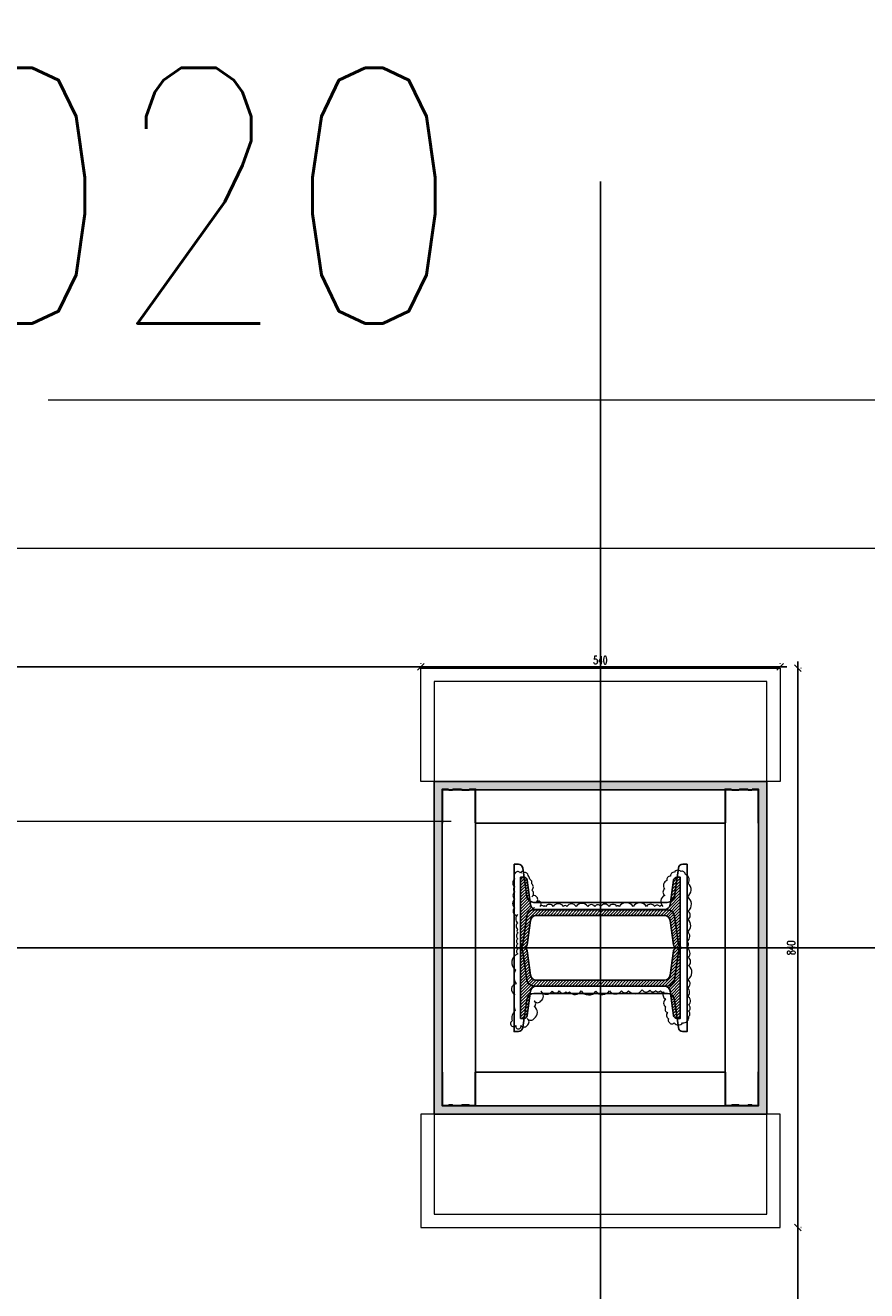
# Model space of a CAD drawing. Header units: centimetres. Extents: x -228435 to 111511, y -89367 to 428125.
# Tile 102 of 219: x -15504 to -14240, y 52485 to 54386. Entities that reach past the tile are written whole.
import ezdxf
from ezdxf.xclip import XClip

# ---------------------------------------------------------------- set-up
doc = ezdxf.new("R2010")
doc.units = ezdxf.units.CM
doc.header["$LTSCALE"] = 50
doc.header["$XCLIPFRAME"] = 0
doc.header["$PDMODE"] = 35
doc.header["$PDSIZE"] = 0.1
for name, pattern in [('Balustrady$0$DASHED', [0.75, 0.5, -0.25]), ('DASHDOT2', [12.7, 6.35, -3.175, 0, -3.175]), ('DIVIDE', [31.75, 12.7, -6.35, 0, -6.35, 0, -6.35]), ('HIDDEN', [9.525, 6.35, -3.175]), ('HIDDENX2', [19.05, 12.7, -6.35]), ('Obudowy i okł. słupów$0$HIDDEN', [9.525, 6.35, -3.175])]:
    doc.linetypes.add(name, pattern=pattern)
doc.layers.get('0').update_dxf_attribs({"color": 8})
doc.layers.get('DEFPOINTS').update_dxf_attribs({"color": 8})
for name, color, linetype in [('ARCH_INFO_OSIE', 8, 'Continuous'), ('ARCH_INFO_OSIE_IST', 8, 'DASHDOT2'), ('D1$0$ARCH_INFO_OPISY', 8, 'Continuous'), ('Kondygnacja +0$0$ARCH_STAL_IST', 8, 'Continuous'), ('Kondygnacja -1$0$ARCH_STAL_IST', 8, 'Continuous'), ('Obudowy i okł. słupów$0$ARCH_GK', 8, 'Continuous'), ('Obudowy i okł. słupów$0$ARCH_PROFILE', 8, 'Continuous'), ('Osie rzutów$0$ARCH_INFO_OSIE_OPISY_IST', 8, 'Continuous'), ('RYSUNKOWE_XREF', 8, 'Continuous')]:
    doc.layers.add(name, color=color, linetype=linetype)
for name, color, linetype, lineweight in [('ARCH_SUFITY_PODWIESZANE', 8, 'HIDDENX2', 9), ('ARCH_WIDOK', 8, 'Continuous', 13), ('Kondygnacja -1$0$ARCH_INFO_WYMIARY', 8, 'Continuous', 9), ('Obudowy i okł. słupów$0$ARCH_hatch', 8, 'Continuous', 13), ('Obudowy i okł. słupów$0$ARCH_WIDOK', 8, 'Continuous', 13)]:
    doc.layers.add(name, color=color, linetype=linetype, lineweight=lineweight)
doc.styles.add('Kondygnacja -1$0$Romans', font='Romans.shx', dxfattribs={"width": 0.7})
doc.styles.add('ROMANS-50-CM', font='romans.shx', dxfattribs={"width": 0.8, "height": 10})
doc.dimstyles.new('Kondygnacja -1$0$Wymiary 1-100', dxfattribs={"dimtxt": 12, "dimasz": 10, "dimexe": 5, "dimexo": 0, "dimgap": 4, "dimtad": 1, "dimrnd": 0.5, "dimzin": 12, "dimdsep": 46, "dimtxsty": 'Kondygnacja -1$0$Romans', "dimblk": 'Kondygnacja -1$0$_Oblique', "dimcen": 10, "dimdle": 10, "dimclrt": 55, "dimazin": 0, "dimtfac": 1, "dimtmove": 1, "dimatfit": 3, "dimfxl": 0, "dimtolj": 1, "dimtzin": 0, "dimarcsym": 0})
pattern_1 = [(315, (-9168.25782, 10650.3877), (0.224506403, 0.224506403), [])]

# ---------------------------------------------------------------- blocks, each defined once
blk = doc.blocks.new('SU Lampy kwadratowe +0')
at = {"layer": 'ARCH_SUFITY_PODWIESZANE', "ltscale": 2.5}
blk.add_lwpolyline([(10520, 10040), (10700, 10040), (10700, 9860), (10520, 9860)], close=True, dxfattribs=at)
blk = doc.blocks.new('Osie rzutów')
at = {"layer": 'ARCH_INFO_OSIE_IST', "ltscale": 10}
blk.add_line((4436.04, 9800), (15156.54, 9800), dxfattribs=at)
blk = doc.blocks.new('pB słup')
at = {"layer": 'Kondygnacja -1$0$ARCH_STAL_IST'}
h = blk.add_hatch(dxfattribs=at)
h.set_pattern_fill('ANSI31', color=256, scale=0.1, angle=270, style=0)
h.set_pattern_definition(pattern_1)
edge = h.paths.add_edge_path()
edge.add_arc((24.9, 9.62), 0.87, 360, 442.0272)
edge.add_line((25.02, 10.48), (21.35, 11))
edge.add_arc((21.42, 11.51), 0.52, 180, 262.0272, ccw=False)
edge.add_line((20.9, 11.51), (20.9, 12))
edge.add_line((20.9, 12), (31.5, 12))
edge.add_line((31.5, 12), (31.5, 11.51))
edge.add_arc((30.98, 11.51), 0.52, -82.0272, 0, ccw=False)
edge.add_line((31.05, 11), (27.38, 10.48))
edge.add_arc((27.51, 9.62), 0.87, 97.9728, 180)
edge.add_line((26.64, 9.62), (26.64, -9.62))
edge.add_arc((27.51, -9.62), 0.87, 180, 262.0272)
edge.add_line((27.38, -10.48), (31.05, -11))
edge.add_arc((30.98, -11.51), 0.52, 0, 82.0272, ccw=False)
edge.add_line((31.5, -11.51), (31.5, -12))
edge.add_line((31.5, -12), (20.9, -12))
edge.add_line((20.9, -12), (20.9, -11.51))
edge.add_arc((21.42, -11.51), 0.52, 97.9728, 180, ccw=False)
edge.add_line((21.35, -11), (25.02, -10.48))
edge.add_arc((24.9, -9.62), 0.87, 277.9728, 360)
edge.add_line((25.76, -9.62), (25.76, 9.62))
h = blk.add_hatch(dxfattribs=at)
h.set_pattern_fill('ANSI31', color=256, scale=0.1, angle=270, style=0)
h.set_pattern_definition(pattern_1)
edge = h.paths.add_edge_path()
edge.add_arc((38.11, 9.62), 0.87, 97.9728, 180, ccw=False)
edge.add_line((37.98, 10.48), (41.65, 11))
edge.add_arc((41.58, 11.51), 0.52, 277.9728, 360)
edge.add_line((42.1, 11.51), (42.1, 12))
edge.add_line((42.1, 12), (31.5, 12))
edge.add_line((31.5, 12), (31.5, 11.51))
edge.add_arc((32.02, 11.51), 0.52, 180, 262.0272)
edge.add_line((31.95, 11), (35.62, 10.48))
edge.add_arc((35.5, 9.62), 0.87, 0, 82.0272, ccw=False)
edge.add_line((36.37, 9.62), (36.37, -9.62))
edge.add_arc((35.5, -9.62), 0.87, 277.9728, 360, ccw=False)
edge.add_line((35.62, -10.48), (31.95, -11))
edge.add_arc((32.02, -11.51), 0.52, 97.9728, 180)
edge.add_line((31.5, -11.51), (31.5, -12))
edge.add_line((31.5, -12), (42.1, -12))
edge.add_line((42.1, -12), (42.1, -11.51))
edge.add_arc((41.58, -11.51), 0.52, 360, 442.0272)
edge.add_line((41.65, -11), (37.98, -10.48))
edge.add_arc((38.11, -9.62), 0.87, 180, 262.0272, ccw=False)
edge.add_line((37.24, -9.62), (37.24, 9.62))
at = {"layer": 'Obudowy i okł. słupów$0$ARCH_hatch'}
h = blk.add_hatch(dxfattribs=at)
h.set_pattern_fill('AR-SAND', color=256, scale=0.01, style=0)
h.paths.add_polyline_path([(6.5, 25), (6.5, -25), (56.5, -25), (56.5, 25)])
h.paths.add_polyline_path([(55.25, 23.75), (55.25, -23.75), (7.75, -23.75), (7.75, 23.75)], flags=16)
at = {"layer": 'ARCH_INFO_OSIE', "linetype": 'DIVIDE', "ltscale": 0.1}
for points in [[(31.5, -14), (31.5, 14)], [(51.07, 0), (11.93, 0)], [(23.05, 0), (32.78, 0)]]:
    blk.add_lwpolyline(points, dxfattribs=at)
at = {"layer": 'Kondygnacja -1$0$ARCH_STAL_IST'}
for points in [[(25.76, 9.62, 0.37402), (25.02, 10.48), (21.35, 11, -0.37402), (20.9, 11.51), (20.9, 12), (31.5, 12), (31.5, 11.51, -0.37402), (31.05, 11), (27.38, 10.48, 0.37402), (26.64, 9.62), (26.64, -9.62, 0.37402), (27.38, -10.48), (31.05, -11, -0.37402), (31.5, -11.51), (31.5, -12), (20.9, -12), (20.9, -11.51, -0.37402), (21.35, -11), (25.02, -10.48, 0.37402), (25.76, -9.62)], [(37.24, 9.62, -0.37402), (37.98, 10.48), (41.65, 11, 0.37402), (42.1, 11.51), (42.1, 12), (31.5, 12), (31.5, 11.51, 0.37402), (31.95, 11), (35.62, 10.48, -0.37402), (36.37, 9.62), (36.37, -9.62, -0.37402), (35.62, -10.48), (31.95, -11, 0.37402), (31.5, -11.51), (31.5, -12), (42.1, -12), (42.1, -11.51, 0.37402), (41.65, -11), (37.98, -10.48, -0.37402), (37.24, -9.62)]]:
    blk.add_lwpolyline(points, format="xyb", close=True, dxfattribs=at)
at = {"layer": 'Obudowy i okł. słupów$0$ARCH_GK'}
for points in [[(6.5, -25), (56.5, -25), (56.5, 25), (6.5, 25)], [(7.75, -23.75), (55.25, -23.75), (55.25, 23.75), (7.75, 23.75)]]:
    blk.add_lwpolyline(points, close=True, dxfattribs=at)
at = {"layer": 'Obudowy i okł. słupów$0$ARCH_PROFILE'}
for points in [[(7.76, 22.16), (7.85, 22.25), (7.85, 22.75), (7.75, 22.85), (7.75, 23.75), (12.82, 23.75, -1), (12.82, 23.7), (7.8, 23.7), (7.8, 22.87), (7.9, 22.77), (7.9, 22.23), (7.8, 22.13), (7.8, 20.92), (7.9, 20.82), (7.9, 19.73), (7.8, 19.63), (7.8, 18.8), (12.82, 18.8, -1), (12.82, 18.75), (7.75, 18.75), (7.75, 19.65), (7.85, 19.75), (7.85, 20.8), (7.76, 20.89)], [(55.33, 22.16), (55.25, 22.25), (55.25, 22.75), (55.35, 22.85), (55.35, 23.75), (50.28, 23.75, 1), (50.28, 23.7), (55.3, 23.7), (55.3, 22.87), (55.2, 22.77), (55.2, 22.23), (55.3, 22.13), (55.3, 20.92), (55.2, 20.82), (55.2, 19.73), (55.3, 19.63), (55.3, 18.8), (50.28, 18.8, 1), (50.28, 18.75), (55.35, 18.75), (55.35, 19.65), (55.25, 19.75), (55.25, 20.8), (55.33, 20.89)], [(7.76, -22.16), (7.85, -22.25), (7.85, -22.75), (7.75, -22.85), (7.75, -23.75), (12.82, -23.75, 1), (12.82, -23.7), (7.8, -23.7), (7.8, -22.87), (7.9, -22.77), (7.9, -22.23), (7.8, -22.13), (7.8, -20.92), (7.9, -20.82), (7.9, -19.73), (7.8, -19.63), (7.8, -18.8), (12.82, -18.8, 1), (12.82, -18.75), (7.75, -18.75), (7.75, -19.65), (7.85, -19.75), (7.85, -20.8), (7.76, -20.89)], [(55.33, -22.16), (55.25, -22.25), (55.25, -22.75), (55.35, -22.85), (55.35, -23.75), (50.28, -23.75, -1), (50.28, -23.7), (55.3, -23.7), (55.3, -22.87), (55.2, -22.77), (55.2, -22.23), (55.3, -22.13), (55.3, -20.92), (55.2, -20.82), (55.2, -19.73), (55.3, -19.63), (55.3, -18.8), (50.28, -18.8, -1), (50.28, -18.75), (55.35, -18.75), (55.35, -19.65), (55.25, -19.75), (55.25, -20.8), (55.33, -20.89)]]:
    blk.add_lwpolyline(points, format="xyb", close=True, dxfattribs=at)
blk.add_lwpolyline([(50.25, -8.37), (50.25, -18.75), (12.85, -18.75), (12.85, 18.75), (50.25, 18.75), (50.25, -8.37)], dxfattribs=at)
at = {"layer": 'Obudowy i okł. słupów$0$ARCH_WIDOK'}
for points in [[(-10.5, -27), (6.5, -27), (6.5, 27), (-10.5, 27)], [(73.5, -27), (56.5, -27), (56.5, 27), (73.5, 27)]]:
    blk.add_lwpolyline(points, close=True, dxfattribs=at)
at = {"layer": 'Obudowy i okł. słupów$0$ARCH_WIDOK', "linetype": 'Obudowy i okł. słupów$0$HIDDEN'}
blk.add_lwpolyline([(71.5, -25), (71.5, 25), (-8.5, 25), (-8.5, -25)], close=True, dxfattribs=at)
at = {"layer": 'Obudowy i okł. słupów$0$ARCH_WIDOK'}
blk.add_lwpolyline([(37.73, -9.38, 0.520567), (37.73, -8.91, 0.520567), (37.73, -8.16, 0.520567), (37.73, -6.92, 0.520567), (37.73, -4.95, 0.520567), (37.73, -2.82, 0.520567), (37.73, -2.47, 0.520567), (37.73, -1.32, 0.520567), (37.73, -0.04, 0.520567), (37.73, 0.83, 0.520567), (37.73, 1.89, 0.520567), (37.73, 3.64, 0.520567), (37.73, 5.02, 0.520567), (37.73, 5.54, 0.520567), (37.73, 7.1, 0.520567), (37.73, 8.22, 0.520567), (37.73, 8.52, 0.520567), (37.73, 9.06, 0.520567), (38.39, 9.06, 0.520567), (38.39, 9.62, 0.520567), (39.17, 9.62, 0.520567), (39.17, 10.31, 0.520567), (40.18, 10.31, 0.520567), (41.11, 10.31, 0.391103), (41.8, 10.61, 0.097049), (42.38, 10.85, 0.466209), (42.81, 11.44, 0.695481), (42.74, 11.98, 0.486099), (42.81, 12.76, 0.35864), (41.85, 12.89, 0.520567), (40.68, 12.86, 0.520567), (39.91, 12.86, 0.520567), (38.8, 12.86, 0.520567), (37.52, 12.86, 0.520567), (36.51, 12.86, 0.520567), (36.51, 12.4, 0.520567), (35.25, 12.4, 0.520567), (34.27, 12.4, 0.520567), (33.73, 12.4, 0.520567), (32.86, 12.4, 0.520567), (32.11, 12.4, 0.520567), (31.32, 12.4, 0.520567), (30.58, 12.4, 0.630412), (28.2, 12.73, 0.291029), (26.08, 12.64, 0.793013), (24.54, 12.88, 0.148616), (22.09, 12.79, 0.285246), (20.52, 13.27, 1.165163), (19.83, 12.7, 1.326239), (19.84, 11.94, 0.520567), (19.84, 11, 0.520567), (20.91, 11, 0.520567), (20.91, 9.93, 0.520567), (22.7, 9.93, 0.520567), (23.52, 9.93, 0.520567), (23.52, 8.94, 0.520567), (24.97, 8.94, 0.520567), (24.98, 7.26, 0.520567), (25.02, 6.19, 0.520567), (24.89, 5.17, 0.520567), (24.87, 4.65, 0.520567), (25.04, 2.89, 0.520567), (24.98, 0.66, 0.520567), (25.04, -1.36, 0.520567), (25.04, -3.15, 0.520567), (25.06, -4.25, 0.520567), (25.21, -6.27, 0.520567), (25.14, -7.45, 0.520567), (25.1, -8.33, 0.520567), (25.06, -9.05, 0.520567), (24.91, -9.58, 0.520567), (23.82, -9.81, 0.520567), (22.6, -9.81, 0.520567), (21.78, -10.1, 0.520567), (20.85, -10.25, 0.520567), (20.32, -10.36, 0.520567), (20.22, -11.09, 0.520567), (20.24, -12.34, 0.520567), (21.21, -13.28, 0.520567), (21.99, -13.24, 0.520567), (22.91, -13.28, 0.520567), (24.22, -13.09, 0.520567), (25.44, -13.09, 0.520567), (26.76, -13.18, 0.520567), (28.83, -13.26, 0.520567), (30.05, -13.22, 0.520567), (31.5, -12.93, 0.520567), (32.47, -13.03, 0.520567), (33.96, -13.09, 0.520567), (35.72, -13.16, 0.520567), (37.01, -13.18, 0.520567), (39.18, -13.05, 0.520567), (41.18, -13.18, 0.520567), (42.5, -12.78, 0.520567), (42.97, -12.1, 0.520567), (42.84, -11.13, 0.520567), (42.29, -10.55, 0.520567), (41.6, -10, 0.520567), (40.36, -9.66, 0.520567), (39.39, -9.66, 0.520567)], format="xyb", close=True, dxfattribs=at)
blk = doc.blocks.new('A$C6FDA0163')
at = {"layer": 'ARCH_INFO_OSIE_IST', "ltscale": 2}
blk.add_line((189.97, 96.08), (189.97, -1924.11), dxfattribs=at)
at = {"layer": 'ARCH_WIDOK', "linetype": 'HIDDEN', "ltscale": 4}
blk.add_lwpolyline([(-167.55, 0), (167.55, 0)], dxfattribs=at)
at = {"layer": 'D1$0$ARCH_INFO_OPISY', "rotation": 90}
blk.add_blockref('pB słup', (189.97, -50.55), dxfattribs=at)
at = {"layer": 'RYSUNKOWE_XREF'}
blk.add_blockref('Osie rzutów', (-10460.03, -9819.05, -630), dxfattribs=at)
blk = doc.blocks.new('Kondygnacja -1$0$_Oblique')
at = {"color": 0, "linetype": 'ByBlock', "lineweight": -2}
blk.add_line((-0.5, -0.5), (0.5, 0.5), dxfattribs=at)
blk = doc.blocks.new('*D1092')
at = {"layer": 'DEFPOINTS', "color": 0, "lineweight": 40}
for p in [(-14431.5, 52580, 6300), (-14343.7, 52580), (-14456.1, 47250)]:
    blk.add_point(p, dxfattribs=at)
at = {"layer": 'Kondygnacja -1$0$ARCH_INFO_WYMIARY', "color": 0, "lineweight": -2}
for p, q in [((-14343.7, 47240), (-14343.7, 52590)), ((-14338.9, 52580), (-14338.7, 52580)), ((-14351.7, 47250), (-14338.7, 47250))]:
    blk.add_line(p, q, dxfattribs=at)
at = {"layer": 'Kondygnacja -1$0$ARCH_INFO_WYMIARY', "color": 0, "lineweight": -2, "xscale": 10, "yscale": 10, "zscale": 10}
for p, rotation in [((-14343.7, 52580), 90), ((-14343.7, 47250), 270)]:
    blk.add_blockref('Kondygnacja -1$0$_Oblique', p, dxfattribs=dict(at, rotation=rotation))
at = {"layer": 'Kondygnacja -1$0$ARCH_INFO_WYMIARY', "color": 55, "insert": (-14353.7, 49915), "char_height": 12, "attachment_point": 5, "rotation": 90, "style": 'Kondygnacja -1$0$Romans'}
blk.add_mtext('\\A1;5330', dxfattribs=at)
blk = doc.blocks.new('*D1093')
at = {"layer": 'DEFPOINTS', "color": 0, "lineweight": 40}
for p in [(-14436.4, 53420, 6300), (-14343.7, 53420), (-14431.5, 52580, 6300)]:
    blk.add_point(p, dxfattribs=at)
at = {"layer": 'Kondygnacja -1$0$ARCH_INFO_WYMIARY', "color": 0, "lineweight": -2}
for p, q in [((-14343.7, 52570), (-14343.7, 53430)), ((-14338.9, 53420), (-14338.7, 53420)), ((-14338.9, 52580), (-14338.7, 52580))]:
    blk.add_line(p, q, dxfattribs=at)
at = {"layer": 'Kondygnacja -1$0$ARCH_INFO_WYMIARY', "color": 0, "lineweight": -2, "xscale": 10, "yscale": 10, "zscale": 10}
for p, rotation in [((-14343.7, 53420), 90), ((-14343.7, 52580), 270)]:
    blk.add_blockref('Kondygnacja -1$0$_Oblique', p, dxfattribs=dict(at, rotation=rotation))
at = {"layer": 'Kondygnacja -1$0$ARCH_INFO_WYMIARY', "color": 55, "insert": (-14353.7, 53000), "char_height": 12, "attachment_point": 5, "rotation": 90, "style": 'Kondygnacja -1$0$Romans'}
blk.add_mtext('\\A1;840', dxfattribs=at)
blk = doc.blocks.new('*D1095')
at = {"layer": 'DEFPOINTS', "color": 0, "lineweight": 40}
for p in [(-14910.3, 53422.2), (-18170.3, 53250), (-14910.3, 53250, 6300)]:
    blk.add_point(p, dxfattribs=at)
at = {"layer": 'Kondygnacja -1$0$ARCH_INFO_WYMIARY', "color": 0, "lineweight": -2}
for p, q in [((-18180.3, 53422.2), (-14900.3, 53422.2)), ((-18170.3, 53414.2), (-18170.3, 53427.2)), ((-14910.3, 53426.9), (-14910.3, 53427.2))]:
    blk.add_line(p, q, dxfattribs=at)
at = {"layer": 'Kondygnacja -1$0$ARCH_INFO_WYMIARY', "color": 0, "lineweight": -2, "xscale": 10, "yscale": 10, "zscale": 10, "rotation": 180}
blk.add_blockref('Kondygnacja -1$0$_Oblique', (-18170.3, 53422.2), dxfattribs=at)
at = {"layer": 'Kondygnacja -1$0$ARCH_INFO_WYMIARY', "color": 0, "lineweight": -2, "xscale": 10, "yscale": 10, "zscale": 10}
blk.add_blockref('Kondygnacja -1$0$_Oblique', (-14910.3, 53422.2), dxfattribs=at)
at = {"layer": 'Kondygnacja -1$0$ARCH_INFO_WYMIARY', "color": 55, "insert": (-16540.3, 53432.2), "char_height": 12, "attachment_point": 5, "style": 'Kondygnacja -1$0$Romans'}
blk.add_mtext('\\A1;3260', dxfattribs=at)
blk = doc.blocks.new('*D1096')
at = {"layer": 'DEFPOINTS', "color": 0, "lineweight": 40}
for p in [(-14370.3, 53422.2), (-14910.3, 53250, 6300), (-14370.3, 53250, 6300)]:
    blk.add_point(p, dxfattribs=at)
at = {"layer": 'Kondygnacja -1$0$ARCH_INFO_WYMIARY', "color": 0, "lineweight": -2}
for p, q in [((-14920.3, 53422.2), (-14360.3, 53422.2)), ((-14910.3, 53426.9), (-14910.3, 53427.2)), ((-14370.3, 53426.9), (-14370.3, 53427.2))]:
    blk.add_line(p, q, dxfattribs=at)
at = {"layer": 'Kondygnacja -1$0$ARCH_INFO_WYMIARY', "color": 0, "lineweight": -2, "xscale": 10, "yscale": 10, "zscale": 10, "rotation": 180}
blk.add_blockref('Kondygnacja -1$0$_Oblique', (-14910.3, 53422.2), dxfattribs=at)
at = {"layer": 'Kondygnacja -1$0$ARCH_INFO_WYMIARY', "color": 0, "lineweight": -2, "xscale": 10, "yscale": 10, "zscale": 10}
blk.add_blockref('Kondygnacja -1$0$_Oblique', (-14370.3, 53422.2), dxfattribs=at)
at = {"layer": 'Kondygnacja -1$0$ARCH_INFO_WYMIARY', "color": 55, "insert": (-14640.3, 53432.2), "char_height": 12, "attachment_point": 5, "style": 'Kondygnacja -1$0$Romans'}
blk.add_mtext('\\A1;540', dxfattribs=at)

msp = doc.modelspace()

# ---------------------------------------------------------------- linework, layer by layer
at = {"linetype": 'Balustrady$0$DASHED', "lineweight": 20, "ltscale": 50, "elevation": -5670}
msp.add_lwpolyline([(-19219.92022, 53823.48574), (-13875.78762, 53823.48574), (-13875.78762, 34373.38665), (-19219.92022, 34373.38665)], close=True, dxfattribs=at)
at = {"layer": 'Kondygnacja +0$0$ARCH_STAL_IST', "elevation": 630}
for points in [[(-14770, 53125.66667), (-14770, 53000), (-14763.55684, 53000, 0.3740358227), (-14756.90504, 53005.78542), (-14751.02435, 53047.79039, -0.3740358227), (-14740.08107, 53057.30833), (-14539.91893, 53057.30833, -0.3740358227), (-14528.97565, 53047.79039), (-14523.09496, 53005.78542, 0.3740358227), (-14516.44316, 53000), (-14510, 53000), (-14510, 53125.66667), (-14516.44316, 53125.66667, 0.3740358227), (-14523.09496, 53119.88125), (-14528.97565, 53077.87627, -0.3740358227), (-14539.91893, 53068.35833), (-14740.08107, 53068.35833, -0.3740358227), (-14751.02435, 53077.87627), (-14756.90504, 53119.88125, 0.3740358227), (-14763.55684, 53125.66667)], [(-14770, 53000), (-14770, 52874.33333), (-14763.55684, 52874.33333, 0.3740358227), (-14756.90504, 52880.11875), (-14751.02435, 52922.12373, -0.3740358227), (-14740.08107, 52931.64167), (-14539.91893, 52931.64167, -0.3740358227), (-14528.97565, 52922.12373), (-14523.09496, 52880.11875, 0.3740358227), (-14516.44316, 52874.33333), (-14510, 52874.33333), (-14510, 53000), (-14516.44316, 53000, 0.3740358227), (-14523.09496, 52994.21458), (-14528.97565, 52952.20961, -0.3740358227), (-14539.91893, 52942.69167), (-14740.08107, 52942.69167, -0.3740358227), (-14751.02435, 52952.20961), (-14756.90504, 52994.21458, 0.3740358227), (-14763.55684, 53000)]]:
    msp.add_lwpolyline(points, format="xyb", close=True, dxfattribs=at)

# ---------------------------------------------------------------- block references
ref = msp.add_blockref('A$C6FDA0163', (-16540, 53190.5, 630), dxfattribs=dict(xscale=10, yscale=10, zscale=10))
XClip(ref).set_block_clipping_path([(-400.031931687, -2219.05), (399.968068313, 380.95)])
at = {"layer": 'ARCH_SUFITY_PODWIESZANE', "ltscale": 2.5, "xscale": 10, "yscale": 10, "zscale": 10}
msp.add_blockref('SU Lampy kwadratowe +0', (-121140, -45000, -5670), dxfattribs=at)
at = {"layer": 'Osie rzutów$0$ARCH_INFO_OSIE_OPISY_IST', "xscale": 10, "yscale": 10, "zscale": 10}
msp.add_blockref('Osie rzutów', (-121140, -45000, 630), dxfattribs=at)

# ---------------------------------------------------------------- texts
at = {"linetype": 'Balustrady$0$DASHED', "lineweight": 20, "ltscale": 50, "insert": (-19219.92022, 54321.95683, -87270), "char_height": 384, "width": 9710.0117895, "attachment_point": 1, "style": 'ROMANS-50-CM'}
msp.add_mtext('Detal W-AA-05-020', dxfattribs=at)

# ---------------------------------------------------------------- dimensions: what is measured, and where the dimension line sits
at = {"layer": 'Kondygnacja -1$0$ARCH_INFO_WYMIARY'}
for base, p1, p2, picture, middle in [((-14910.31932, 53422.22108, -5670), (-18170.31932, 53250, -5670), (-14910.31932, 53250, 630), '*D1095', (-16540.31932, 53432.22108, -5670)), ((-14370.31932, 53422.22108, -5670), (-14910.31932, 53250, 630), (-14370.31932, 53250, 630), '*D1096', (-14640.31932, 53432.22108, -5670))]:
    dim = msp.add_linear_dim(base=base, p1=p1, p2=p2, dimstyle='Kondygnacja -1$0$Wymiary 1-100', dxfattribs=at)
    dim.commit()
    dim.dimension.update_dxf_attribs({"geometry": picture, "text_midpoint": middle})
for base, p1, p2, picture, middle in [((-14343.69528, 53420, -5670), (-14431.45821, 52580, 630), (-14436.38921, 53420, 630), '*D1093', (-14353.69528, 53000, -5670)), ((-14343.69528, 52580, -5670), (-14456.13863, 47250, -5670), (-14431.45821, 52580, 630), '*D1092', (-14353.69528, 49915, -5670))]:
    dim = msp.add_linear_dim(base=base, p1=p1, p2=p2, angle=90, dimstyle='Kondygnacja -1$0$Wymiary 1-100', dxfattribs=at)
    dim.commit()
    dim.dimension.update_dxf_attribs({"geometry": picture, "text_midpoint": middle})

doc.saveas('drawing.dxf')
